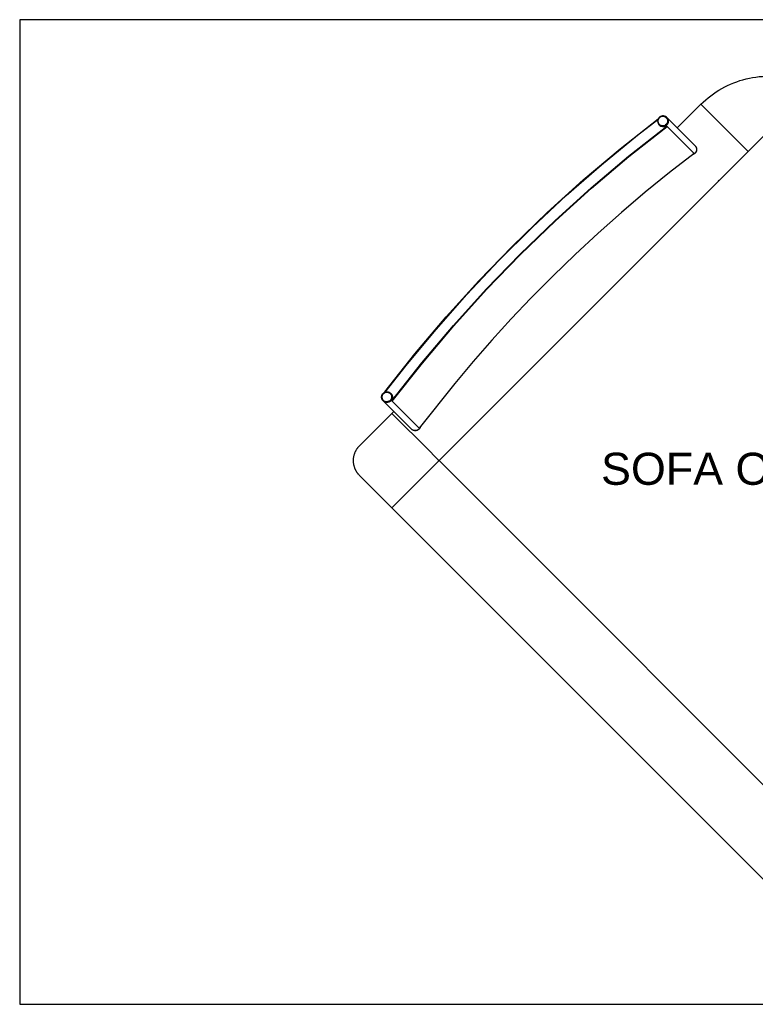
# Model space of a CAD drawing. Header units: millimetres. Extents: x -1470 to 7470, y -12049 to 6674.
# Tile 9 of 58: x -1470 to -95, y -7166 to -5324. Entities that reach past the tile are written whole.
import ezdxf

# ---------------------------------------------------------------- set-up
doc = ezdxf.new("R2010")
doc.units = ezdxf.units.MM
doc.header["$LTSCALE"] = 10
doc.layers.get('0').update_dxf_attribs({"true_color": 0x000000})
doc.styles.add('Arial Normale', font='txt')

msp = doc.modelspace()

# ---------------------------------------------------------------- linework, layer by layer
at = {"color": 1, "true_color": 0xff0000}
msp.add_lwpolyline([(-1470.5, -7166.2), (4470.5, -7166.2), (4470.5, -5324.3), (-1470.5, -5324.3)], close=True, dxfattribs=at)
at = {"color": 18, "linetype": 'Continuous', "lineweight": 25, "true_color": 0x000000}
for points in [[(-196.5, -5482.6), (-192.1, -5478.4), (-187.5, -5474.2), (-182.8, -5470.3), (-178, -5466.5), (-173, -5462.8), (-167.9, -5459.4), (-162.7, -5456.1), (-157.4, -5453), (-152, -5450.1), (-146.5, -5447.4), (-140.9, -5444.8), (-135.2, -5442.5), (-129.5, -5440.3), (-123.6, -5438.3), (-117.8, -5436.6), (-111.8, -5435), (-105.8, -5433.7), (-99.8, -5432.5), (-93.7, -5431.6), (-87.6, -5430.8), (-81.5, -5430.3), (-75.3, -5430), (-69.2, -5429.9)], [(-240.7, -5526.8), (-196.5, -5482.6)], [(-196.5, -5482.6), (-189.4, -5489.7)], [(-260.5, -5507), (-260.3, -5507.2)], [(-189.4, -5489.7), (-109.5, -5569.6)], [(-787.5, -6020.5), (-731.3, -5949.4), (-672.8, -5880.2), (-612, -5813), (-549, -5747.9), (-483.8, -5684.9), (-416.6, -5624.1), (-347.4, -5565.6), (-276.2, -5509.5)], [(-786.8, -6021), (-747.7, -5971.1), (-691.9, -5903.8), (-634, -5838.3), (-574.1, -5774.7), (-512.1, -5713.1), (-448.2, -5653.5), (-382.4, -5596), (-314.8, -5540.6), (-276.8, -5511)], [(-774.5, -6037.6), (-718.1, -5966), (-659.2, -5896.3), (-598.1, -5828.7), (-534.7, -5763.1), (-469.2, -5699.7), (-401.5, -5638.6), (-331.8, -5579.8), (-260.2, -5523.3)], [(-773.7, -6038.2), (-717.3, -5966.6), (-658.5, -5896.9), (-597.4, -5829.3), (-534, -5763.8), (-468.5, -5700.4), (-400.9, -5639.3), (-331.2, -5580.5), (-259.6, -5524.1)], [(-274.5, -5521.3), (-274.6, -5521.2)], [(-260.3, -5507.2), (-260.1, -5507.4), (-259.9, -5507.7), (-259.6, -5507.9), (-259.4, -5508.2), (-259.2, -5508.5), (-259, -5508.8), (-258.9, -5509.1), (-258.7, -5509.4), (-258.5, -5509.7), (-258.4, -5510), (-258.2, -5510.3), (-258.1, -5510.6), (-258, -5511), (-257.9, -5511.3), (-257.8, -5511.6), (-257.7, -5512), (-257.7, -5512.3), (-257.6, -5512.6), (-257.5, -5513), (-257.5, -5513.3), (-257.5, -5513.7), (-257.5, -5514), (-257.5, -5514.4), (-257.5, -5514.7), (-257.5, -5515.1), (-257.6, -5515.4), (-257.6, -5515.8), (-257.7, -5516.1), (-257.7, -5516.4), (-257.8, -5516.8), (-257.9, -5517.1), (-258, -5517.4), (-258.2, -5517.8), (-258.3, -5518.1), (-258.4, -5518.4), (-258.6, -5518.7), (-258.7, -5519), (-258.9, -5519.3), (-259.1, -5519.6), (-259.3, -5519.9), (-259.5, -5520.2), (-259.7, -5520.4), (-259.9, -5520.7), (-260.2, -5521), (-260.4, -5521.2), (-260.7, -5521.5), (-260.9, -5521.7), (-261.2, -5521.9), (-261.5, -5522.1), (-261.7, -5522.3), (-262, -5522.5), (-262.3, -5522.7), (-262.6, -5522.9), (-262.9, -5523), (-263.2, -5523.2), (-263.5, -5523.3), (-263.9, -5523.5), (-264.2, -5523.6), (-264.5, -5523.7), (-264.9, -5523.8), (-265.2, -5523.9), (-265.5, -5524), (-265.9, -5524), (-266.2, -5524.1), (-266.6, -5524.1), (-266.9, -5524.1), (-267.3, -5524.1), (-267.6, -5524.1), (-267.9, -5524.1), (-268.3, -5524.1), (-268.6, -5524.1), (-269, -5524), (-269.3, -5524), (-269.7, -5523.9), (-270, -5523.8), (-270.3, -5523.7), (-270.7, -5523.6), (-271, -5523.5), (-271.3, -5523.4), (-271.6, -5523.2), (-271.9, -5523.1), (-272.3, -5522.9), (-272.6, -5522.8), (-272.8, -5522.6), (-273.1, -5522.4), (-273.4, -5522.2), (-273.7, -5522), (-274, -5521.8), (-274.2, -5521.5), (-274.5, -5521.3)], [(-260.3, -5507.2), (-260.1, -5507.4), (-259.9, -5507.7), (-259.6, -5507.9), (-259.4, -5508.2), (-259.2, -5508.5), (-259, -5508.8), (-258.9, -5509.1), (-258.7, -5509.4), (-258.5, -5509.7), (-258.4, -5510), (-258.2, -5510.3), (-258.1, -5510.6), (-258, -5511), (-257.9, -5511.3), (-257.8, -5511.6), (-257.7, -5512), (-257.7, -5512.3), (-257.6, -5512.6), (-257.6, -5513), (-257.5, -5513.3), (-257.5, -5513.7), (-257.5, -5514), (-257.5, -5514.4), (-257.5, -5514.7), (-257.5, -5515.1), (-257.6, -5515.4), (-257.6, -5515.8), (-257.7, -5516.1), (-257.8, -5516.4), (-257.8, -5516.8), (-257.9, -5517.1), (-258, -5517.4), (-258.2, -5517.8), (-258.3, -5518.1), (-258.4, -5518.4), (-258.6, -5518.7), (-258.8, -5519), (-258.9, -5519.3), (-259.1, -5519.6), (-259.3, -5519.9), (-259.5, -5520.2), (-259.7, -5520.4), (-259.9, -5520.7), (-260.2, -5521), (-260.4, -5521.2), (-260.7, -5521.5), (-260.9, -5521.7), (-261.2, -5521.9), (-261.5, -5522.1), (-261.7, -5522.3), (-262, -5522.5), (-262.3, -5522.7), (-262.6, -5522.9), (-262.9, -5523), (-263.2, -5523.2), (-263.6, -5523.3), (-263.9, -5523.5), (-264.2, -5523.6), (-264.5, -5523.7), (-264.9, -5523.8), (-265.2, -5523.9), (-265.5, -5523.9), (-265.9, -5524), (-266.2, -5524.1), (-266.6, -5524.1), (-266.9, -5524.1), (-267.3, -5524.1), (-267.6, -5524.1), (-267.9, -5524.1), (-268.3, -5524.1), (-268.6, -5524.1), (-269, -5524), (-269.3, -5524), (-269.7, -5523.9), (-270, -5523.8), (-270.3, -5523.7), (-270.7, -5523.6), (-271, -5523.5), (-271.3, -5523.4), (-271.6, -5523.2), (-271.9, -5523.1), (-272.3, -5522.9), (-272.6, -5522.8), (-272.8, -5522.6), (-273.1, -5522.4), (-273.4, -5522.2), (-273.7, -5522), (-274, -5521.8), (-274.2, -5521.5), (-274.5, -5521.3)], [(-274.5, -5521.3), (-274.5, -5521.3)], [(-260.2, -5523.3), (-260.5, -5523.5), (-260.8, -5523.6), (-261.1, -5523.7), (-261.3, -5523.8), (-261.6, -5523.9), (-261.9, -5524), (-262.2, -5524.1), (-262.5, -5524.2), (-262.8, -5524.3), (-263.1, -5524.4), (-263.4, -5524.4), (-263.7, -5524.5), (-264.1, -5524.5), (-264.4, -5524.6), (-264.7, -5524.6), (-265.1, -5524.6), (-265.3, -5524.7), (-265.5, -5524.7), (-265.8, -5524.7), (-266, -5524.7), (-266.2, -5524.7), (-266.5, -5524.7), (-266.7, -5524.7), (-266.9, -5524.6), (-267.2, -5524.6), (-267.4, -5524.6), (-267.7, -5524.6), (-267.9, -5524.5), (-268.2, -5524.5), (-268.4, -5524.4), (-268.7, -5524.4), (-268.9, -5524.3), (-269.3, -5524.2), (-269.7, -5524.1), (-270, -5524), (-270.4, -5523.9), (-270.8, -5523.7), (-271.1, -5523.6), (-271.5, -5523.4), (-271.9, -5523.2), (-272.2, -5523.1), (-272.5, -5522.9), (-272.8, -5522.7), (-272.9, -5522.6), (-273, -5522.5), (-273.2, -5522.4), (-273.3, -5522.4), (-273.4, -5522.2), (-273.6, -5522.1), (-273.7, -5522), (-273.8, -5521.9), (-273.9, -5521.8), (-274, -5521.7), (-274.1, -5521.7), (-274.1, -5521.6), (-274.4, -5521.3)], [(-260.3, -5507.2), (-207.5, -5560)], [(-260.2, -5523.3), (-209.9, -5573.7)], [(-259.6, -5524.1), (-260.2, -5523.3)], [(-259.6, -5524.1), (-209.3, -5574.4)], [(-97.5, -5560.4), (-69.2, -5532.1)], [(-207.4, -5560.1), (-207.2, -5560.3), (-206.9, -5560.6), (-206.7, -5560.9), (-206.5, -5561.1), (-206.3, -5561.4), (-206.1, -5561.7), (-205.9, -5562), (-205.8, -5562.3), (-205.6, -5562.6), (-205.5, -5562.9), (-205.3, -5563.2), (-205.2, -5563.5), (-205.1, -5563.9), (-205, -5564.2), (-204.9, -5564.5), (-204.8, -5564.9), (-204.7, -5565.2), (-204.7, -5565.5), (-204.6, -5565.9), (-204.6, -5566.2), (-204.6, -5566.6), (-204.6, -5566.9), (-204.6, -5567.3), (-204.6, -5567.6), (-204.6, -5568), (-204.6, -5568.3), (-204.7, -5568.6), (-204.8, -5569), (-204.8, -5569.3), (-204.9, -5569.6), (-205, -5570), (-205.1, -5570.3), (-205.2, -5570.6), (-205.4, -5571), (-205.5, -5571.3), (-205.7, -5571.6), (-205.8, -5571.9), (-206, -5572.2), (-206.2, -5572.5), (-206.4, -5572.8), (-206.6, -5573), (-206.8, -5573.3), (-207, -5573.6), (-207.2, -5573.8), (-207.5, -5574.1), (-207.7, -5574.3), (-208, -5574.6), (-208.2, -5574.8), (-208.5, -5575), (-208.8, -5575.2), (-209.1, -5575.4), (-209.4, -5575.6), (-209.6, -5575.8), (-210, -5575.9), (-210.3, -5576.1), (-210.6, -5576.2), (-210.9, -5576.4), (-211.2, -5576.5), (-211.5, -5576.6), (-211.9, -5576.7), (-212.2, -5576.8)], [(-207.5, -5560), (-207.3, -5560.2), (-207.1, -5560.5), (-206.9, -5560.7), (-206.6, -5561), (-206.4, -5561.3), (-206.3, -5561.6), (-206.1, -5561.9), (-205.9, -5562.2), (-205.7, -5562.5), (-205.6, -5562.8), (-205.5, -5563.1), (-205.3, -5563.4), (-205.2, -5563.7), (-205.1, -5564.1), (-205, -5564.4), (-204.9, -5564.7), (-204.9, -5565.1), (-204.8, -5565.4), (-204.8, -5565.8), (-204.7, -5566.1), (-204.7, -5566.4), (-204.7, -5566.8), (-204.7, -5567.1), (-204.7, -5567.5), (-204.7, -5567.8), (-204.8, -5568.2), (-204.8, -5568.5), (-204.9, -5568.8), (-205, -5569.2), (-205, -5569.5), (-205.1, -5569.8), (-205.2, -5570.2), (-205.4, -5570.5), (-205.5, -5570.8), (-205.6, -5571.1), (-205.8, -5571.4), (-205.9, -5571.7), (-206.1, -5572), (-206.3, -5572.3), (-206.5, -5572.6), (-206.7, -5572.9), (-206.9, -5573.2), (-207.1, -5573.4), (-207.3, -5573.7), (-207.6, -5573.9), (-207.8, -5574.2), (-208.1, -5574.4), (-208.3, -5574.6), (-208.6, -5574.9), (-208.9, -5575.1), (-209.2, -5575.3), (-209.5, -5575.4), (-209.7, -5575.6), (-210.1, -5575.8), (-210.4, -5575.9), (-210.7, -5576.1), (-211, -5576.2), (-211.3, -5576.3), (-211.6, -5576.4), (-212, -5576.5)], [(-207.5, -5560), (-207.3, -5560.2), (-207.1, -5560.5), (-206.8, -5560.7), (-206.6, -5561), (-206.4, -5561.3), (-206.2, -5561.6), (-206.1, -5561.9), (-205.9, -5562.2), (-205.7, -5562.5), (-205.6, -5562.8), (-205.5, -5563.1), (-205.3, -5563.4), (-205.2, -5563.7), (-205.1, -5564.1), (-205, -5564.4), (-204.9, -5564.7), (-204.9, -5565.1), (-204.8, -5565.4), (-204.8, -5565.8), (-204.7, -5566.1), (-204.7, -5566.4), (-204.7, -5566.8), (-204.7, -5567.1), (-204.7, -5567.5), (-204.7, -5567.8), (-204.8, -5568.2), (-204.8, -5568.5), (-204.9, -5568.9), (-204.9, -5569.2), (-205, -5569.5), (-205.1, -5569.9), (-205.2, -5570.2), (-205.3, -5570.5), (-205.5, -5570.8), (-205.6, -5571.1), (-205.8, -5571.5), (-205.9, -5571.8), (-206.1, -5572.1), (-206.3, -5572.3), (-206.5, -5572.6), (-206.7, -5572.9), (-206.9, -5573.2), (-207.1, -5573.5), (-207.3, -5573.7), (-207.6, -5574), (-207.8, -5574.2), (-208.1, -5574.4), (-208.3, -5574.7), (-208.6, -5574.9), (-208.9, -5575.1), (-209.2, -5575.3), (-209.5, -5575.5), (-209.8, -5575.6), (-210.1, -5575.8), (-210.4, -5575.9), (-210.7, -5576.1), (-211, -5576.2), (-211.3, -5576.3), (-211.7, -5576.5)], [(-207.5, -5560), (-207.4, -5560.1)], [(-108.1, -5571), (-97.5, -5560.4)], [(-209.3, -5574.4), (-255.3, -5610.3), (-300.6, -5647.1), (-345, -5684.9), (-388.6, -5723.6), (-431.4, -5763.3), (-473.3, -5803.9), (-514.4, -5845.3), (-551.2, -5884.1), (-587.2, -5923.6), (-622.5, -5963.8), (-656.9, -6004.7), (-723.4, -6088.5)], [(-209.3, -5574.4), (-209.9, -5573.7)], [(-162.9, -5625.8), (-108.1, -5571)], [(-109.5, -5569.6), (-108.1, -5571)], [(-162.9, -5625.8), (-650.8, -6113.7)], [(-164.3, -5624.4), (-162.9, -5625.8)], [(-792, -6035.9), (-792.2, -6035.6), (-792.3, -6035.3), (-792.5, -6035), (-792.7, -6034.7), (-792.8, -6034.4), (-792.9, -6034.1), (-793.1, -6033.7), (-793.2, -6033.4), (-793.3, -6033.1), (-793.4, -6032.7), (-793.4, -6032.4), (-793.5, -6032.1), (-793.5, -6031.7), (-793.6, -6031.4), (-793.6, -6031), (-793.6, -6030.7), (-793.6, -6030.3), (-793.6, -6030), (-793.6, -6029.6), (-793.6, -6029.3), (-793.5, -6028.9), (-793.5, -6028.6), (-793.4, -6028.2), (-793.3, -6027.9), (-793.2, -6027.6), (-793.1, -6027.2), (-793, -6026.9), (-792.9, -6026.6), (-792.7, -6026.3), (-792.6, -6025.9), (-792.4, -6025.6), (-792.3, -6025.3), (-792.1, -6025), (-791.9, -6024.7), (-791.7, -6024.5), (-791.5, -6024.2), (-791.3, -6023.9), (-791, -6023.6), (-790.8, -6023.4), (-790.5, -6023.1), (-790.3, -6022.9), (-790, -6022.7), (-789.7, -6022.5), (-789.5, -6022.3), (-789.2, -6022.1), (-788.9, -6021.9), (-788.6, -6021.7), (-788.3, -6021.5), (-788, -6021.4), (-787.6, -6021.2), (-787.3, -6021.1), (-787, -6021), (-786.7, -6020.9), (-786.3, -6020.8), (-786, -6020.7), (-785.7, -6020.6), (-785.3, -6020.5), (-785, -6020.5), (-784.6, -6020.4), (-784.3, -6020.4), (-783.9, -6020.4), (-783.6, -6020.4), (-783.2, -6020.4), (-782.9, -6020.4), (-782.5, -6020.4), (-782.2, -6020.5), (-781.8, -6020.5), (-781.5, -6020.6), (-781.2, -6020.7), (-780.8, -6020.8), (-780.5, -6020.9), (-780.2, -6021), (-779.8, -6021.1), (-779.5, -6021.3), (-779.2, -6021.4), (-778.9, -6021.6), (-778.6, -6021.7), (-778.3, -6021.9), (-778, -6022.1), (-777.7, -6022.3), (-777.4, -6022.5), (-777.2, -6022.7), (-776.9, -6023), (-776.6, -6023.2)], [(-787.5, -6020.5), (-787, -6021)], [(-786.9, -6021), (-787.5, -6020.5)], [(-792, -6035.9), (-790.8, -6037.4)], [(-790.7, -6037.5), (-790.8, -6037.4)], [(-776.5, -6023.3), (-776.3, -6023.6), (-776.1, -6023.9), (-775.8, -6024.1), (-775.6, -6024.4), (-775.4, -6024.7), (-775.2, -6025), (-775.1, -6025.3), (-774.9, -6025.6), (-774.7, -6025.9), (-774.6, -6026.2), (-774.4, -6026.5), (-774.3, -6026.8), (-774.2, -6027.2), (-774.1, -6027.5), (-774, -6027.8), (-773.9, -6028.2), (-773.8, -6028.5), (-773.8, -6028.8), (-773.7, -6029.2), (-773.7, -6029.5), (-773.7, -6029.9), (-773.7, -6030.2), (-773.7, -6030.6), (-773.7, -6030.9), (-773.7, -6031.3), (-773.8, -6031.6), (-773.8, -6031.9), (-773.9, -6032.3), (-773.9, -6032.6), (-774, -6033), (-774.1, -6033.3), (-774.2, -6033.6), (-774.3, -6033.9), (-774.5, -6034.3), (-774.6, -6034.6), (-774.8, -6034.9), (-774.9, -6035.2), (-775.1, -6035.5), (-775.3, -6035.8), (-775.5, -6036.1), (-775.7, -6036.4), (-775.9, -6036.6), (-776.1, -6036.9), (-776.4, -6037.2), (-776.6, -6037.4), (-776.9, -6037.6), (-777.1, -6037.9), (-777.4, -6038.1), (-777.6, -6038.3), (-777.9, -6038.5), (-778.2, -6038.7), (-778.5, -6038.9), (-778.8, -6039.1), (-779.1, -6039.2), (-779.4, -6039.4), (-779.7, -6039.5), (-780.1, -6039.7), (-780.4, -6039.8), (-780.7, -6039.9), (-781, -6040), (-781.4, -6040.1), (-781.7, -6040.1), (-782.1, -6040.2), (-782.4, -6040.2), (-782.8, -6040.3), (-783.1, -6040.3), (-783.4, -6040.3), (-783.8, -6040.3), (-784.1, -6040.3), (-784.5, -6040.3), (-784.8, -6040.3), (-785.2, -6040.2), (-785.5, -6040.2), (-785.9, -6040.1), (-786.2, -6040), (-786.5, -6039.9), (-786.9, -6039.8), (-787.2, -6039.7), (-787.5, -6039.6), (-787.8, -6039.4), (-788.1, -6039.3), (-788.4, -6039.1), (-788.7, -6039), (-789, -6038.8), (-789.3, -6038.6), (-789.6, -6038.4), (-789.9, -6038.2), (-790.2, -6037.9), (-790.4, -6037.7), (-790.7, -6037.5)], [(-776.5, -6023.3), (-776.3, -6023.6), (-776.1, -6023.9), (-775.8, -6024.1), (-775.6, -6024.4), (-775.4, -6024.7), (-775.2, -6025), (-775, -6025.3), (-774.9, -6025.6), (-774.7, -6025.9), (-774.6, -6026.2), (-774.4, -6026.5), (-774.3, -6026.8), (-774.2, -6027.2), (-774.1, -6027.5), (-774, -6027.8), (-773.9, -6028.2), (-773.8, -6028.5), (-773.8, -6028.8), (-773.7, -6029.2), (-773.7, -6029.5), (-773.7, -6029.9), (-773.7, -6030.2), (-773.7, -6030.6), (-773.7, -6030.9), (-773.7, -6031.3), (-773.7, -6031.6), (-773.8, -6031.9), (-773.9, -6032.3), (-773.9, -6032.6), (-774, -6033), (-774.1, -6033.3), (-774.2, -6033.6), (-774.3, -6033.9), (-774.5, -6034.3), (-774.6, -6034.6), (-774.8, -6034.9), (-774.9, -6035.2), (-775.1, -6035.5), (-775.3, -6035.8), (-775.5, -6036.1), (-775.7, -6036.4), (-775.9, -6036.6), (-776.1, -6036.9), (-776.4, -6037.2), (-776.6, -6037.4), (-776.8, -6037.6), (-777.1, -6037.9), (-777.4, -6038.1), (-777.6, -6038.3), (-777.9, -6038.5), (-778.2, -6038.7), (-778.5, -6038.9), (-778.8, -6039.1), (-779.1, -6039.2), (-779.4, -6039.4), (-779.7, -6039.5), (-780.1, -6039.7), (-780.4, -6039.8), (-780.7, -6039.9), (-781, -6040), (-781.4, -6040.1), (-781.7, -6040.1), (-782.1, -6040.2), (-782.4, -6040.3), (-782.7, -6040.3), (-783.1, -6040.3), (-783.4, -6040.3), (-783.8, -6040.3), (-784.1, -6040.3), (-784.5, -6040.3), (-784.8, -6040.3), (-785.2, -6040.2), (-785.5, -6040.2), (-785.9, -6040.1), (-786.2, -6040), (-786.5, -6039.9), (-786.9, -6039.8), (-787.2, -6039.7), (-787.5, -6039.6), (-787.8, -6039.4), (-788.1, -6039.3), (-788.4, -6039.1), (-788.7, -6039), (-789, -6038.8), (-789.3, -6038.6), (-789.6, -6038.4), (-789.9, -6038.2), (-790.2, -6037.9), (-790.4, -6037.7), (-790.7, -6037.5)], [(-737.9, -6090.3), (-790.7, -6037.5)], [(-776.6, -6023.2), (-776.5, -6023.3)], [(-776.5, -6023.3), (-776.5, -6023.4)], [(-776.5, -6023.4), (-775.9, -6024.1), (-775.8, -6024.2), (-775.6, -6024.4), (-775.5, -6024.6), (-775.3, -6024.8), (-775.2, -6024.9), (-775.1, -6025), (-775.1, -6025.1), (-775, -6025.3), (-774.9, -6025.4), (-774.8, -6025.5), (-774.7, -6025.8), (-774.5, -6026.1), (-774.4, -6026.4), (-774.3, -6026.6), (-774.1, -6026.9), (-774, -6027.3), (-773.8, -6027.8), (-773.7, -6028.2), (-773.6, -6028.4), (-773.6, -6028.6), (-773.5, -6028.8), (-773.5, -6029), (-773.4, -6029.2), (-773.4, -6029.5), (-773.3, -6029.9), (-773.2, -6030.3), (-773.2, -6030.6), (-773.2, -6030.9), (-773.2, -6031.2), (-773.1, -6031.5), (-773.1, -6031.7), (-773.1, -6032), (-773.1, -6032.3), (-773.2, -6032.6), (-773.2, -6032.8), (-773.2, -6033.1), (-773.2, -6033.4), (-773.3, -6033.7), (-773.3, -6033.9), (-773.3, -6034.2), (-773.4, -6034.5), (-773.5, -6034.7), (-773.5, -6035.1), (-773.7, -6035.5), (-773.8, -6035.8), (-773.9, -6036.2), (-774, -6036.5), (-774.2, -6036.9), (-774.3, -6037.2), (-774.5, -6037.6)], [(-774.5, -6037.6), (-724.2, -6087.9)], [(-773.7, -6038.2), (-774.5, -6037.6)], [(-773.7, -6038.2), (-723.4, -6088.5)], [(-774.5, -6060.7), (-771, -6057.1)], [(-774.5, -6237.5), (-834.4, -6177.5), (-835.4, -6176.4), (-836.3, -6175.4), (-837.2, -6174.3), (-837.7, -6173.8), (-838.1, -6173.2), (-838.6, -6172.6), (-839.1, -6171.9), (-839.5, -6171.3), (-840, -6170.6), (-840.4, -6169.9), (-840.8, -6169.2), (-841.2, -6168.5), (-841.6, -6167.8), (-841.9, -6167.2), (-842.2, -6166.5), (-842.6, -6165.8), (-842.9, -6165.2), (-843.1, -6164.5), (-843.4, -6163.8), (-843.7, -6163.1), (-843.9, -6162.4), (-844.3, -6161.4), (-844.6, -6160.5), (-844.9, -6159.5), (-845.1, -6158.5), (-845.4, -6157.4), (-845.6, -6156.3), (-845.8, -6155.2), (-845.9, -6154.1), (-846, -6153), (-846.1, -6151.9), (-846.2, -6150.7), (-846.2, -6149.6), (-846.2, -6148.7), (-846.2, -6147.9), (-846.2, -6147.1), (-846.1, -6146.2), (-846.1, -6145.4), (-846, -6144.5), (-845.9, -6143.7), (-845.7, -6142.9), (-845.6, -6142.1), (-845.5, -6141.3), (-845.3, -6140.5), (-845.1, -6139.7), (-844.9, -6138.9), (-844.7, -6138.1), (-844.5, -6137.3), (-844.2, -6136.6), (-844, -6135.8), (-843.7, -6135.1), (-843.4, -6134.3), (-843.1, -6133.6), (-842.8, -6132.8), (-842.5, -6132.1), (-842.1, -6131.4), (-841.8, -6130.7), (-841.4, -6130), (-841, -6129.3), (-840.6, -6128.6), (-840.2, -6127.9), (-839.8, -6127.3), (-839.3, -6126.6), (-838.9, -6126), (-838.4, -6125.3), (-837.9, -6124.7), (-837.4, -6124), (-836.9, -6123.4), (-836.3, -6122.8), (-835.2, -6121.5), (-834, -6120.3), (-774.5, -6060.7)], [(-774.5, -6060.7), (-767.5, -6067.8)], [(-767.5, -6067.8), (-710.6, -6124.6)], [(-721.3, -6086.1), (-721.4, -6086.4), (-721.6, -6086.7), (-721.7, -6087.1), (-721.8, -6087.4), (-722, -6087.7), (-722.2, -6088), (-722.3, -6088.3), (-722.5, -6088.6), (-722.7, -6088.9), (-722.9, -6089.1), (-723.1, -6089.4), (-723.3, -6089.7), (-723.6, -6089.9), (-723.8, -6090.2), (-724.1, -6090.4), (-724.3, -6090.7), (-724.6, -6090.9), (-724.9, -6091.1), (-725.1, -6091.3), (-725.4, -6091.5), (-725.7, -6091.7), (-726, -6091.9), (-726.3, -6092), (-726.6, -6092.2), (-726.9, -6092.3), (-727.3, -6092.4), (-727.6, -6092.6), (-727.9, -6092.7), (-728.3, -6092.8), (-728.6, -6092.9), (-728.9, -6092.9), (-729.3, -6093), (-729.6, -6093), (-730, -6093.1), (-730.3, -6093.1), (-730.6, -6093.1), (-731, -6093.1), (-731.3, -6093.1), (-731.7, -6093.1), (-732, -6093.1), (-732.4, -6093), (-732.7, -6093), (-733.1, -6092.9), (-733.4, -6092.8), (-733.7, -6092.7), (-734.1, -6092.6), (-734.4, -6092.5), (-734.7, -6092.4), (-735, -6092.2), (-735.3, -6092.1), (-735.6, -6091.9), (-735.9, -6091.7), (-736.2, -6091.6), (-736.5, -6091.4), (-736.8, -6091.2), (-737.1, -6091), (-737.4, -6090.7), (-737.6, -6090.5), (-737.9, -6090.3)], [(-721.4, -6086.2), (-721.5, -6086.5), (-721.6, -6086.8), (-721.7, -6087.1), (-721.9, -6087.5), (-722, -6087.8), (-722.2, -6088.1), (-722.4, -6088.4), (-722.6, -6088.7), (-722.8, -6088.9), (-723, -6089.2), (-723.2, -6089.5), (-723.4, -6089.7), (-723.6, -6090), (-723.9, -6090.2), (-724.1, -6090.5), (-724.4, -6090.7), (-724.6, -6090.9), (-724.9, -6091.1), (-725.2, -6091.3), (-725.5, -6091.5), (-725.8, -6091.7), (-726.1, -6091.9), (-726.4, -6092), (-726.7, -6092.2), (-727, -6092.3), (-727.3, -6092.5), (-727.6, -6092.6), (-728, -6092.7), (-728.3, -6092.8), (-728.6, -6092.9), (-729, -6092.9), (-729.3, -6093), (-729.7, -6093), (-730, -6093.1), (-730.3, -6093.1), (-730.7, -6093.1), (-731, -6093.1), (-731.4, -6093.1), (-731.7, -6093.1), (-732.1, -6093), (-732.4, -6093), (-732.7, -6092.9), (-733.1, -6092.9), (-733.4, -6092.8), (-733.7, -6092.7), (-734.1, -6092.6), (-734.4, -6092.5), (-734.7, -6092.4), (-735, -6092.2), (-735.3, -6092.1), (-735.7, -6091.9), (-736, -6091.7), (-736.2, -6091.6), (-736.5, -6091.4), (-736.8, -6091.2), (-737.1, -6091), (-737.4, -6090.7), (-737.6, -6090.5), (-737.9, -6090.3)], [(-737.7, -6090.4), (-737.9, -6090.3)], [(-721.1, -6085.9), (-721.2, -6086.2), (-721.3, -6086.5), (-721.4, -6086.8), (-721.6, -6087.2), (-721.7, -6087.5), (-721.9, -6087.8), (-722, -6088.1), (-722.2, -6088.4), (-722.4, -6088.7), (-722.6, -6089), (-722.8, -6089.3), (-723, -6089.5), (-723.2, -6089.8), (-723.4, -6090.1), (-723.7, -6090.3), (-723.9, -6090.5), (-724.2, -6090.8), (-724.5, -6091), (-724.7, -6091.2), (-725, -6091.4), (-725.3, -6091.6), (-725.6, -6091.8), (-725.9, -6092), (-726.2, -6092.1), (-726.5, -6092.3), (-726.8, -6092.4), (-727.1, -6092.6), (-727.5, -6092.7), (-727.8, -6092.8), (-728.1, -6092.9), (-728.5, -6093), (-728.8, -6093), (-729.1, -6093.1), (-729.5, -6093.2), (-729.8, -6093.2), (-730.2, -6093.2), (-730.5, -6093.2), (-730.9, -6093.2), (-731.2, -6093.2), (-731.6, -6093.2), (-731.9, -6093.2), (-732.2, -6093.1), (-732.6, -6093.1), (-732.9, -6093), (-733.3, -6092.9), (-733.6, -6092.8), (-733.9, -6092.7), (-734.3, -6092.6), (-734.6, -6092.5), (-734.9, -6092.3), (-735.2, -6092.2), (-735.5, -6092), (-735.8, -6091.9), (-736.1, -6091.7), (-736.4, -6091.5), (-736.7, -6091.3), (-737, -6091.1), (-737.2, -6090.9), (-737.5, -6090.6), (-737.7, -6090.4)], [(-723.4, -6088.5), (-724.2, -6087.9)], [(-650.8, -6113.7), (-686.1, -6149.1)], [(-710.6, -6124.6), (-687.6, -6147.7)], [(-767.5, -6230.4), (-687.6, -6150.5)], [(-687.6, -6147.7), (-686.1, -6149.1)], [(-687.6, -6150.5), (-686.1, -6149.1)], [(-686.1, -6149.1), (91.7, -6926.9)], [(-767.5, -6230.4), (-710.6, -6173.5)], [(-774.5, -6237.5), (-767.5, -6230.4)], [(-774.5, -6237.5), (-767.5, -6230.4)], [(38.6, -7050.6), (-774.5, -6237.5)]]:
    msp.add_lwpolyline(points, dxfattribs=at)
for points in [[(-274.6, -5521.2), (-273.2, -5522.4), (-271.5, -5523.3), (-269.7, -5523.8), (-267.8, -5524), (-266, -5523.9), (-264.1, -5523.4), (-262.4, -5522.5), (-260.9, -5521.4), (-259.6, -5520), (-258.6, -5518.4), (-258, -5516.6), (-257.6, -5514.7), (-257.7, -5512.8), (-258.1, -5511), (-258.8, -5509.3), (-259.8, -5507.7), (-261.1, -5506.4), (-262.7, -5505.4), (-264.4, -5504.6), (-266.3, -5504.2), (-268.2, -5504.2), (-270, -5504.5), (-271.8, -5505.2), (-273.4, -5506.2), (-274.8, -5507.5), (-276, -5509), (-276.8, -5510.7), (-277.3, -5512.5), (-277.4, -5514.4), (-277.2, -5516.3), (-276.7, -5518.1), (-275.8, -5519.7)], [(-274, -5520.3), (-275.1, -5519), (-276, -5517.4), (-276.5, -5515.6), (-276.6, -5513.8), (-276.3, -5512), (-275.7, -5510.3), (-274.8, -5508.7), (-273.6, -5507.4), (-272.1, -5506.3), (-270.5, -5505.5), (-268.7, -5505.1), (-266.9, -5505.1), (-265.1, -5505.4), (-263.5, -5506), (-262, -5507), (-260.7, -5508.3), (-259.7, -5509.8), (-259, -5511.5), (-258.7, -5513.2), (-258.8, -5515), (-259.2, -5516.8), (-260, -5518.5), (-261.1, -5519.9), (-262.4, -5521.1), (-264, -5522.1), (-265.7, -5522.7), (-267.5, -5522.9), (-269.3, -5522.8), (-271, -5522.3), (-272.6, -5521.5)], [(-791.3, -6035.2), (-792.1, -6033.7), (-792.6, -6031.9), (-792.8, -6030.1), (-792.5, -6028.3), (-792, -6026.6), (-791.1, -6025), (-789.9, -6023.7), (-788.4, -6022.6), (-786.8, -6021.8), (-785, -6021.3), (-783.2, -6021.2), (-781.4, -6021.5), (-779.7, -6022.2), (-778.2, -6023.1), (-776.9, -6024.4), (-775.9, -6025.9), (-775.3, -6027.5), (-774.9, -6029.3), (-775, -6031.1), (-775.4, -6032.9), (-776.1, -6034.5), (-777.2, -6036), (-778.5, -6037.3), (-780.1, -6038.2), (-781.8, -6038.8), (-783.6, -6039.1), (-785.4, -6039), (-787.1, -6038.5), (-788.7, -6037.7), (-790.1, -6036.6)]]:
    msp.add_lwpolyline(points, close=True, dxfattribs=at)
at = {"color": 8, "linetype": 'Continuous', "lineweight": 25, "true_color": 0x808080}
msp.add_lwpolyline([(-776.6, -6023.2), (-776.4, -6023.5), (-776.2, -6023.7), (-776, -6024), (-775.7, -6024.3), (-775.5, -6024.6), (-775.4, -6024.8), (-775.2, -6025.1), (-775, -6025.4), (-774.8, -6025.7), (-774.7, -6026.1), (-774.6, -6026.4), (-774.4, -6026.7), (-774.3, -6027), (-774.2, -6027.4), (-774.1, -6027.7), (-774, -6028), (-774, -6028.4), (-773.9, -6028.7), (-773.9, -6029.1), (-773.8, -6029.4), (-773.8, -6029.7), (-773.8, -6030.1), (-773.8, -6030.4), (-773.8, -6030.8), (-773.8, -6031.1), (-773.9, -6031.5), (-773.9, -6031.8), (-774, -6032.2), (-774.1, -6032.5), (-774.1, -6032.8), (-774.2, -6033.2), (-774.3, -6033.5), (-774.5, -6033.8), (-774.6, -6034.1), (-774.7, -6034.5), (-774.9, -6034.8), (-775.1, -6035.1), (-775.2, -6035.4), (-775.4, -6035.7), (-775.6, -6036), (-775.8, -6036.2), (-776, -6036.5), (-776.2, -6036.8), (-776.5, -6037), (-776.7, -6037.3), (-777, -6037.5), (-777.2, -6037.8), (-777.5, -6038), (-777.8, -6038.2), (-778, -6038.4), (-778.3, -6038.6), (-778.6, -6038.8), (-778.9, -6038.9), (-779.2, -6039.1), (-779.5, -6039.3), (-779.9, -6039.4), (-780.2, -6039.5), (-780.5, -6039.7), (-780.8, -6039.8), (-781.2, -6039.9), (-781.5, -6039.9), (-781.8, -6040), (-782.2, -6040.1), (-782.5, -6040.1), (-782.9, -6040.2), (-783.2, -6040.2), (-783.6, -6040.2), (-783.9, -6040.2), (-784.3, -6040.2), (-784.6, -6040.2), (-784.9, -6040.1), (-785.3, -6040.1), (-785.6, -6040), (-786, -6040), (-786.3, -6039.9), (-786.6, -6039.8), (-787, -6039.7), (-787.3, -6039.6), (-787.6, -6039.4), (-787.9, -6039.3), (-788.3, -6039.2), (-788.6, -6039), (-788.9, -6038.8), (-789.2, -6038.6), (-789.4, -6038.5), (-789.7, -6038.3), (-790, -6038), (-790.3, -6037.8), (-790.5, -6037.6), (-790.8, -6037.4)], dxfattribs=at)

# ---------------------------------------------------------------- texts
at = {"insert": (-1.3, -6134.4), "char_height": 60, "width": 1633.696, "attachment_point": 2, "style": 'Arial Normale'}
msp.add_mtext('SOFA OBLIQUE DX', dxfattribs=at)

doc.saveas('drawing.dxf')
